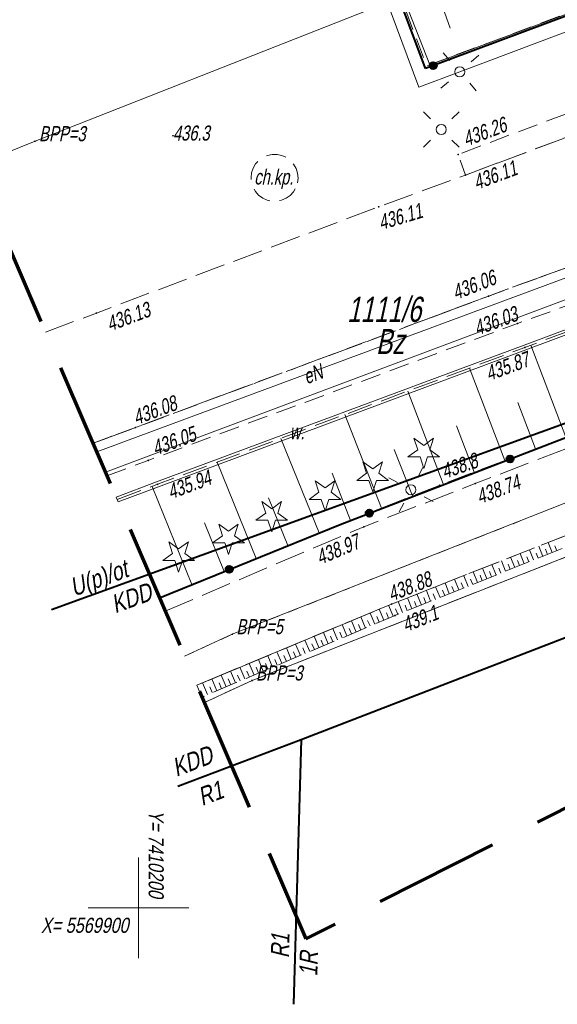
# Model space of a CAD drawing. Header units: metres. Extents: x 7408630 to 7411134, y 5569633 to 5570339.
# Tile 5 of 76: x 7410194 to 7410221, y 5569895 to 5569944. Entities that reach past the tile are written whole.
import ezdxf
from ezdxf.enums import TextEntityAlignment as Align

# ---------------------------------------------------------------- set-up
doc = ezdxf.new("R2010")
doc.units = ezdxf.units.M
doc.header["$MEASUREMENT"] = 0
for name, pattern in [('1.5_0.5', [2, 1.5, -0.5]), ('218-500', [1, 0.5, -0.5]), ('DGN Style 3', [8.758007, 6.255719, -2.502288]), ('mz1.0_0.5', [1.5, 1, -0.5]), ('mz1.25_0.5', [1.75, 1.25, -0.5])]:
    doc.linetypes.add(name, pattern=pattern)
for name, color, linetype, lineweight in [('203-Punkt załamania granicy działki nie stabilizowany', 7, 'Continuous', 0), ('210-Oznaczenie użytku', 7, 'Continuous', 0), ('211-Nr działki', 7, 'Continuous', 0), ('217-Granica konturu klasyfikcyjnego', 7, 'Continuous', 0), ('218-Granica użytku', 7, 'Continuous', 0), ('219-Linia granicy', 7, 'Continuous', 0), ('_BPP3-5', 7, 'Continuous', 0), ('_MPZP_linie zagospodarowania', 7, 'Continuous', 0), ('_Zakres', 7, 'Continuous', 0), ('chodnik (powierzchnia)', 7, 'Continuous', 0), ('chodnik (powierzchnia)-Atr17', 7, 'Continuous', 0), ('drzewo iglaste (punkt)', 7, 'Continuous', 0), ('jezdnia (powierzchnia)', 7, 'Continuous', 0), ('latarnia (punkt)', 7, 'Continuous', 0), ('latarnia na słupie lub maszcie (punkt)', 7, 'Continuous', 0), ('mapa krzyze', 7, 'Continuous', 0), ('ogrodzenie trwałe (linia)', 7, 'Continuous', 0), ('plac (powierzchnia)', 7, 'Continuous', 0), ('plac sportowy (powierzchnia)', 7, 'Continuous', 0), ('przewód elektroenergetyczny (linia)', 7, 'Continuous', 0), ('przewód elektroenergetyczny (linia)-Atr1', 7, 'Continuous', 0), ('przewód kanalizacyjny (linia)', 7, 'Continuous', 0), ('przewód wodociągowy (linia)', 7, 'Continuous', 0), ('punkt wysokościowy naturalny', 7, 'Continuous', 0), ('punkt wysokościowy naturalny-Atr2', 7, 'Continuous', 0), ('punkt wysokościowy sztuczny', 7, 'Continuous', 0), ('punkt wysokościowy sztuczny-Atr2', 7, 'Continuous', 0), ('rów melioracyjny  przydrożny (linia)', 7, 'Continuous', 0), ('rów melioracyjny  przydrożny (linia)-Atr17', 7, 'Continuous', 0), ('skarpa nieumocniona (powierzchnia)', 7, 'Continuous', 0), ('słup (punkt)', 7, 'Continuous', 0)]:
    doc.layers.add(name, color=color, linetype=linetype, lineweight=lineweight)
doc.layers.add('_MAPA', color=7, linetype='Continuous')
doc.styles.get("Standard").update_dxf_attribs({"font": 'arial.ttf'})
doc.styles.add('Style-WORKING_1250 I 0.20944', font='WORKING_1250.shx', dxfattribs={"oblique": 12})

# ---------------------------------------------------------------- blocks, each defined once
blk = doc.blocks.new('203_1')
at = {"layer": '203-Punkt załamania granicy działki nie stabilizowany', "linetype": 'Continuous', "lineweight": 13}
h = blk.add_hatch(color=96, dxfattribs=at)
edge = h.paths.add_edge_path()
edge.add_arc((0, 0), 0.45, 0, 360)
blk = doc.blocks.new('515_2')
at = {"layer": 'latarnia na słupie lub maszcie (punkt)', "color": 7, "linetype": 'Continuous', "lineweight": 13}
for p, q in [((0, 7.5), (0, 12.5)), ((7.5, 0), (12.5, 0)), ((-12.5, 0), (-7.5, 0)), ((0, -12.5), (0, -7.5))]:
    blk.add_line(p, q, dxfattribs=at)
blk = doc.blocks.new('515_1')
at = {"layer": 'latarnia na słupie lub maszcie (punkt)', "color": 7, "linetype": 'Continuous', "lineweight": 13}
for p, q in [((0, 7.5), (0, 12.5)), ((-12.5, 0), (-7.5, 0)), ((7.5, 0), (12.5, 0)), ((0, -12.5), (0, -7.5))]:
    blk.add_line(p, q, dxfattribs=at)
blk = doc.blocks.new('925_1')
at = {"layer": 'drzewo iglaste (punkt)', "color": 96, "linetype": 'Continuous', "lineweight": 13}
for p, q in [((-4.87, 6.71), (-3.01, 0.98)), ((0.01, 3.17), (-4.87, 6.71)), ((4.88, 6.7), (0.01, 3.17)), ((3.02, 0.97), (4.88, 6.7)), ((-3.01, 0.98), (-7.89, -2.56)), ((7.89, -2.57), (3.02, 0.97)), ((-7.89, -2.56), (-1.86, -2.56)), ((-1.86, -2.56), (0, -8.3)), ((0, -8.3), (1.87, -2.57)), ((1.87, -2.57), (7.89, -2.57))]:
    blk.add_line(p, q, dxfattribs=at)
blk = doc.blocks.new('510_1')
at = {"layer": 'słup (punkt)', "color": 7, "linetype": 'Continuous', "lineweight": 13}
blk.add_circle((0, 0), 2.5, dxfattribs=at)
blk = doc.blocks.new('SM01_1')
at = {"layer": 'latarnia (punkt)', "color": 7, "linetype": 'Continuous', "lineweight": 13}
for p, q in [((-5.3, 5.31), (-8.83, 8.84)), ((5.31, 5.31), (8.84, 8.84)), ((-5.3, -5.3), (-8.83, -8.83)), ((5.31, -5.3), (8.84, -8.83))]:
    blk.add_line(p, q, dxfattribs=at)
blk.add_circle((0, 0), 2.5, dxfattribs=at)
blk = doc.blocks.new('PW01_2')
at = {"layer": 'punkt wysokościowy naturalny', "linetype": 'Continuous', "lineweight": 13}
h = blk.add_hatch(color=7, dxfattribs=at)
edge = h.paths.add_edge_path()
edge.add_arc((0, 0), 0.45, 0, 360)
blk = doc.blocks.new('PW02_1')
at = {"layer": 'punkt wysokościowy sztuczny', "linetype": 'Continuous', "lineweight": 13}
h = blk.add_hatch(color=7, dxfattribs=at)
edge = h.paths.add_edge_path()
edge.add_arc((0, 0), 0.45, 0, 360)
blk = doc.blocks.new('140_2')
at = {"layer": '_BPP3-5', "linetype": 'Continuous', "lineweight": 0}
h = blk.add_hatch(color=1, dxfattribs=at)
edge = h.paths.add_edge_path()
edge.add_arc((0, 0), 0.045, 0, 360)
blk = doc.blocks.new('A$C92b4fa8d')
at = {"layer": 'ogrodzenie trwałe (linia)', "linetype": 'Continuous', "lineweight": 40}
h = blk.add_hatch(color=7, dxfattribs=at)
edge = h.paths.add_edge_path()
edge.add_arc((14.651, -8.158), 0.175, 0, 360)
h = blk.add_hatch(color=7, dxfattribs=at)
edge = h.paths.add_edge_path()
edge.add_arc((18.469, -27.701), 0.175, 0, 360)
h = blk.add_hatch(color=7, dxfattribs=at)
edge = h.paths.add_edge_path()
edge.add_arc((11.468, -30.393), 0.175, 0, 360)
h = blk.add_hatch(color=7, dxfattribs=at)
edge = h.paths.add_edge_path()
edge.add_arc((4.507, -33.184), 0.175, 0, 360)
at = {"layer": '217-Granica konturu klasyfikcyjnego', "color": 3, "linetype": '1.5_0.5', "lineweight": 13, "flags": 128}
for points in [[(52.15, -20.41), (5.64, -38.71)], [(5.64, -38.71), (3.27, -39.803)]]:
    blk.add_lwpolyline(points, dxfattribs=at)
at = {"layer": '218-Granica użytku', "color": 7, "linetype": '218-500', "lineweight": 13, "flags": 128}
for points in [[(4.66, -36.41), (51.3, -18.05)], [(52.15, -20.41), (5.64, -38.71)], [(2.283, -37.507), (4.66, -36.41)], [(5.64, -38.71), (3.27, -39.803)]]:
    blk.add_lwpolyline(points, dxfattribs=at)
at = {"layer": '219-Linia granicy', "color": 96, "linetype": 'Continuous', "lineweight": 13, "flags": 128}
for points in [[(-5.15, -11.91), (41.35, 6.4)], [(-8.187, -13.129), (-5.15, -11.91)], [(51.3, -18.05), (4.66, -36.41)], [(5.64, -38.71), (52.15, -20.41)], [(2.283, -37.507), (4.66, -36.41)], [(5.64, -38.71), (3.27, -39.803)]]:
    blk.add_lwpolyline(points, dxfattribs=at)
at = {"layer": '_MPZP_linie zagospodarowania', "color": 212, "linetype": 'Continuous', "lineweight": 40}
blk.add_line((8.079, -41.645), (7.696, -54.8), dxfattribs=at)
at = {"layer": '_MPZP_linie zagospodarowania', "color": 212, "linetype": 'Continuous', "lineweight": 40, "flags": 128}
for points in [[(281.682, 107.293), (252.277, 88.198), (194.314, 57.15), (92.266, 3.445), (83.873, -3.193), (-4.322, -35.195)], [(1.956, -43.968), (8.079, -41.645), (22.717, -35.992), (80.624, -15.39), (80.651, -20.81)]]:
    blk.add_lwpolyline(points, dxfattribs=at)
at = {"layer": '_Zakres', "color": 7, "linetype": 'DGN Style 3', "lineweight": 70, "flags": 128}
blk.add_lwpolyline([(-38.44, 57.308), (8.317, -51.554), (289.417, 90.186), (230.606, 183.118), (-38.44, 57.308)], close=True, dxfattribs=at)
at = {"layer": 'chodnik (powierzchnia)', "color": 7, "linetype": 'mz1.0_0.5', "lineweight": 13, "flags": 128}
for points in [[(27.7, -9.31), (16.26, -13.59), (15.89, -12.57), (26.92, -8.41), (41.35, -3.03), (44.03, -2.12), (55.35, 2.15), (65.45, 5.89), (74.44, 9.34), (77.42, 10.49), (80.63, 11.56), (81.8, 10.78), (65.79, 4.83), (55.66, 1.07), (44.23, -3.21), (41.57, -4.16), (27.7, -9.31)], [(7.9, -13.98), (7.93, -13.74), (7.9, -13.49), (7.83, -13.26), (7.71, -13.05), (7.55, -12.87), (7.35, -12.72), (7.13, -12.62), (6.89, -12.57), (6.65, -12.57), (6.41, -12.62), (6.18, -12.72), (5.98, -12.86), (5.82, -13.04), (5.7, -13.25), (5.62, -13.48), (5.59, -13.72), (5.62, -13.97), (5.69, -14.2), (5.81, -14.41), (5.97, -14.59), (6.17, -14.74), (6.39, -14.84), (6.63, -14.89), (6.87, -14.89), (7.11, -14.84), (7.34, -14.74), (7.54, -14.6), (7.7, -14.42), (7.82, -14.21), (7.9, -13.98)]]:
    blk.add_lwpolyline(points, close=True, dxfattribs=at)
for points in [[(-2.263, -26.923), (-0.16, -26.14), (17.4, -19.61), (18.28, -19.28), (29.93, -15.06), (36.1, -12.72), (46.23, -8.86), (48.7, -7.97), (64.01, -2.28), (83.77, 5.11), (89.97, 7.44), (90.98, 7.54), (93.49, 6.96), (75.86, 0.22), (64.51, -4.01), (49.2, -9.7), (46.8, -10.56), (36.88, -14.35), (31.14, -16.5), (18.84, -20.97), (0.48, -27.77), (-1.571, -28.533)], [(46.23, -8.86), (36.1, -12.72), (29.93, -15.06), (18.28, -19.28), (17.4, -19.61), (-0.16, -26.14), (-2.262, -26.923)]]:
    blk.add_lwpolyline(points, dxfattribs=at)
at = {"layer": 'jezdnia (powierzchnia)', "color": 7, "linetype": '1.5_0.5', "lineweight": 13, "flags": 128}
for points in [[(1.319, -35.263), (11.2, -31.07), (16.74, -28.92), (29.8, -23.93), (48.08, -17.05), (55.92, -14.23), (70.72, -8.82), (79.25, -5.84), (87.48, -3.71), (90.8, -1.95), (95.75, 0.97), (101.81, 4.35), (103.37, 5.23), (116.88, 12.44), (129.79, 19.31), (130.61, 15.46), (119.57, 9.65), (108.34, 3.48), (101.27, -0.59), (96.88, -3.46), (94.05, -6.21), (92.32, -8.95), (92.252, -9.231)], [(87.244, -11.757), (87.24, -11.63), (87.07, -9.57), (86.08, -8.79), (81.74, -9.09), (69.86, -13.23), (58.17, -17.55), (45.42, -22.25), (30.95, -27.69), (12.58, -34.91), (2.9, -38.943)], [(2.901, -38.943), (12.58, -34.91)]]:
    blk.add_lwpolyline(points, dxfattribs=at)
at = {"layer": 'mapa krzyze', "color": 7, "linetype": 'Continuous', "lineweight": 0}
for p, q in [((0, -47.5), (0, -52.5)), ((-2.5, -50), (2.5, -50))]:
    blk.add_line(p, q, dxfattribs=at)
at = {"layer": 'ogrodzenie trwałe (linia)', "color": 7, "linetype": 'Continuous', "lineweight": 40, "flags": 128}
for points in [[(61.4, 43.48), (61.99, 41.68), (67.18, 27.6), (72.48, 13.44), (14.27, -8.3)], [(14.27, -8.3), (8.88, 6.09), (3.66, 19.9), (-3.49, 38.35)], [(1.032, -34.593), (10.02, -30.95), (29.24, -23.56), (48.44, -16.28)]]:
    blk.add_lwpolyline(points, dxfattribs=at)
at = {"layer": 'ogrodzenie trwałe (linia)', "color": 7, "linetype": 'Continuous', "lineweight": 40}
for centre in [(14.651, -8.158), (18.469, -27.701), (11.468, -30.393), (4.507, -33.184)]:
    blk.add_circle(centre, 0.175, dxfattribs=at)
at = {"layer": 'plac (powierzchnia)', "color": 7, "linetype": '1.5_0.5', "lineweight": 13, "flags": 128}
blk.add_lwpolyline([(-4.636, -21.396), (-2.1, -20.45), (11.94, -15.17), (16.26, -13.59), (27.7, -9.31), (41.57, -4.16), (44.23, -3.21), (55.66, 1.07), (65.79, 4.83), (81.8, 10.78), (83.77, 5.11), (64.01, -2.28), (48.7, -7.97), (46.23, -8.86), (36.1, -12.72), (29.93, -15.06), (18.28, -19.28), (17.4, -19.61), (-0.16, -26.14), (-2.263, -26.923)], dxfattribs=at)
at = {"layer": 'plac sportowy (powierzchnia)', "color": 7, "linetype": 'mz1.0_0.5', "lineweight": 13, "flags": 128}
blk.add_lwpolyline([(3.76, 19.85), (14.32, -8.17), (72.31, 13.51), (61.78, 41.63), (3.76, 19.85)], close=True, dxfattribs=at)
at = {"layer": 'przewód elektroenergetyczny (linia)', "color": 1, "linetype": 'Continuous', "lineweight": 13, "flags": 128}
for points in [[(-2.082, -27.342), (38.39, -12.34), (86.96, 5.92), (90.9, 14.64), (93.58, 17.43), (98.39, 20.9), (107.03, 21.47), (135.1, 35.75), (141.37, 48.01), (138.07, 58.79), (135.97, 61.24)], [(3.1, 19.89), (13.93, -9.22), (15.97, -8.46), (44.32, 2.23), (70.99, 12.36), (73.12, 13.17), (62.18, 42.04), (34.15, 31.52), (30.11, 42.28), (37.15, 44.91)]]:
    blk.add_lwpolyline(points, dxfattribs=at)
at = {"layer": 'przewód kanalizacyjny (linia)', "color": 36, "linetype": 'Continuous', "lineweight": 13, "flags": 128}
blk.add_lwpolyline([(6.18, 19.98), (15.5, -6.29)], dxfattribs=at)
at = {"layer": 'przewód wodociągowy (linia)', "color": 5, "linetype": 'Continuous', "lineweight": 13, "flags": 128}
blk.add_lwpolyline([(-1.649, -28.351), (38.72, -13.23), (39.39, -15.42), (39.53, -16.18)], dxfattribs=at)
at = {"layer": 'rów melioracyjny  przydrożny (linia)', "color": 0, "linetype": 'Continuous', "lineweight": 13}
blk.add_line((-1.022, -29.826), (-1.11, -29.592), dxfattribs=at)
at = {"layer": 'rów melioracyjny  przydrożny (linia)', "color": 0, "linetype": 'Continuous', "lineweight": 13, "flags": 128}
for points in [[(-1.11, -29.592), (0.896, -28.843), (19.166, -22.043), (31.016, -17.623)], [(-1.022, -29.826), (0.984, -29.077), (19.254, -22.277), (31.104, -17.857)]]:
    blk.add_lwpolyline(points, dxfattribs=at)
at = {"layer": 'skarpa nieumocniona (powierzchnia)', "color": 7, "linetype": 'Continuous', "lineweight": 13}
for p, q in [((19.64, -32.72), (19.44, -32.22)), ((20.1, -32.54), (19.9, -32.03)), ((20.34, -32.44), (20.24, -32.19)), ((20.57, -32.35), (20.37, -31.85)), ((20.8, -32.26), (20.7, -32.01)), ((18.24, -33.28), (18.04, -32.77)), ((18.71, -33.09), (18.5, -32.58)), ((18.94, -33), (18.84, -32.75)), ((19.17, -32.91), (18.97, -32.4)), ((19.41, -32.81), (19.3, -32.56)), ((19.87, -32.63), (19.77, -32.38)), ((17.31, -33.65), (17.1, -33.13)), ((17.78, -33.47), (17.57, -32.95)), ((18.01, -33.37), (17.91, -33.12)), ((18.48, -33.19), (18.37, -32.93)), ((15.92, -34.21), (15.71, -33.68)), ((16.38, -34.03), (16.17, -33.5)), ((16.62, -33.93), (16.51, -33.67)), ((16.85, -33.84), (16.64, -33.31)), ((17.08, -33.75), (16.98, -33.48)), ((17.55, -33.56), (17.44, -33.3)), ((14.52, -34.77), (14.31, -34.23)), ((14.99, -34.58), (14.77, -34.05)), ((15.22, -34.49), (15.11, -34.22)), ((15.45, -34.4), (15.24, -33.86)), ((15.69, -34.3), (15.58, -34.04)), ((16.15, -34.12), (16.04, -33.85)), ((13.59, -35.14), (13.37, -34.6)), ((14.06, -34.96), (13.84, -34.41)), ((14.29, -34.86), (14.18, -34.59)), ((14.76, -34.68), (14.65, -34.41)), ((12.2, -35.71), (11.97, -35.16)), ((12.66, -35.52), (12.43, -34.97)), ((12.89, -35.42), (12.78, -35.15)), ((13.13, -35.33), (12.91, -34.78)), ((13.36, -35.24), (13.25, -34.96)), ((13.82, -35.05), (13.72, -34.78)), ((11.28, -36.1), (11.05, -35.55)), ((11.74, -35.91), (11.51, -35.36)), ((11.97, -35.81), (11.85, -35.53)), ((12.43, -35.61), (12.32, -35.34)), ((9.89, -36.69), (9.66, -36.13)), ((10.35, -36.49), (10.12, -35.93)), ((10.59, -36.39), (10.47, -36.12)), ((10.82, -36.3), (10.58, -35.74)), ((11.05, -36.2), (10.93, -35.92)), ((11.51, -36), (11.39, -35.73)), ((8.97, -37.07), (8.73, -36.51)), ((9.43, -36.88), (9.2, -36.32)), ((9.66, -36.78), (9.54, -36.5)), ((10.12, -36.59), (10.01, -36.31)), ((7.59, -37.66), (7.35, -37.09)), ((8.05, -37.46), (7.81, -36.9)), ((8.28, -37.37), (8.16, -37.08)), ((8.51, -37.27), (8.27, -36.71)), ((8.74, -37.17), (8.62, -36.89)), ((9.2, -36.98), (9.08, -36.7)), ((6.2, -38.24), (5.96, -37.67)), ((6.66, -38.05), (6.42, -37.48)), ((6.89, -37.95), (6.77, -37.67)), ((7.12, -37.85), (6.88, -37.28)), ((7.35, -37.76), (7.23, -37.47)), ((7.82, -37.56), (7.7, -37.28)), ((5.28, -38.63), (5.03, -38.05)), ((5.74, -38.44), (5.5, -37.86)), ((5.97, -38.34), (5.85, -38.05)), ((6.43, -38.15), (6.31, -37.86)), ((3.89, -39.22), (3.65, -38.63)), ((4.35, -39.02), (4.11, -38.44)), ((4.58, -38.93), (4.46, -38.63)), ((4.82, -38.83), (4.57, -38.25)), ((5.05, -38.73), (4.92, -38.44)), ((5.51, -38.54), (5.39, -38.25)), ((3.43, -39.41), (3.18, -38.83)), ((3.66, -39.31), (3.54, -39.02)), ((4.12, -39.12), (4, -38.83)), ((3.2, -39.51), (3.08, -39.22))]:
    blk.add_line(p, q, dxfattribs=at)
at = {"layer": 'skarpa nieumocniona (powierzchnia)', "color": 7, "linetype": 'mz1.25_0.5', "lineweight": 13, "flags": 128}
blk.add_lwpolyline([(-1.066, -29.709), (0.94, -28.96), (19.21, -22.16), (31.06, -17.74), (32.59, -20.35), (38.26, -18.13), (37.91, -15.22), (47.26, -11.74), (51.99, -9.99), (62.21, -6.15), (66.08, -7.9), (77.39, -3.76), (79.71, 0.29), (92.57, 5), (96.72, 5.77), (99.78, 4.45), (98.29, 4.37), (96.92, 5.03), (93.1, 3.42), (82.1, -3.46), (80.23, -4.18), (70.41, -7.92), (55.72, -13.52), (48.44, -16.28), (41.37, -19.03), (29.24, -23.56), (14.97, -29.01), (10.02, -30.95), (1.032, -34.593)], dxfattribs=at)
blk.add_lwpolyline([(45.61, -22.84), (31.18, -28.1), (12.75, -35.48), (3.15, -39.53), (2.9, -38.94), (12.58, -34.91), (30.95, -27.69), (45.42, -22.25), (45.61, -22.84)], close=True, dxfattribs=at)
at = {"layer": 'skarpa nieumocniona (powierzchnia)', "color": 7, "linetype": 'Continuous', "lineweight": 13, "flags": 128}
for points in [[(21.25, -26.61), (19.51, -22.05)], [(18.21, -27.77), (16.46, -23.18)], [(15.15, -28.94), (13.39, -24.33)], [(19.73, -27.19), (18.86, -24.9)], [(12.08, -30.14), (10.26, -25.49)], [(16.68, -28.36), (15.8, -26.06)], [(8.98, -31.37), (7.08, -26.68)], [(13.62, -29.54), (12.71, -27.23)], [(5.84, -32.64), (3.9, -27.86)], [(10.53, -30.75), (9.62, -28.41)], [(2.65, -33.94), (0.67, -29.06)], [(7.42, -32), (6.46, -29.63)], [(4.25, -33.29), (3.28, -30.87)]]:
    blk.add_lwpolyline(points, dxfattribs=at)
at = {"layer": '203-Punkt załamania granicy działki nie stabilizowany', "color": 96, "linetype": 'Continuous', "lineweight": 13, "xscale": 0.1, "yscale": 0.1, "zscale": 0.1}
for p in [(-5.15, -11.91), (4.66, -36.41), (5.64, -38.71)]:
    blk.add_blockref('203_1', p, dxfattribs=at)
at = {"layer": '_BPP3-5', "color": 1, "linetype": 'Continuous', "lineweight": 0}
for p in [(-5.15, -11.91), (4.66, -36.41), (5.64, -38.71)]:
    blk.add_blockref('140_2', p, dxfattribs=at)
at = {"layer": 'drzewo iglaste (punkt)', "color": 96, "linetype": 'Continuous', "lineweight": 13, "xscale": 0.1, "yscale": 0.1, "zscale": 0.1}
for p in [(14.18, -27.34), (11.64, -28.51), (9.27, -29.45), (6.62, -30.49), (4.47, -31.61), (1.99, -32.49)]:
    blk.add_blockref('925_1', p, dxfattribs=at)
at = {"layer": 'latarnia (punkt)', "color": 7, "linetype": 'Continuous', "lineweight": 13, "xscale": 0.1, "yscale": 0.1, "zscale": 0.1}
blk.add_blockref('SM01_1', (15.05, -11.33), dxfattribs=at)
at = {"layer": 'latarnia na słupie lub maszcie (punkt)', "color": 7, "linetype": 'Continuous', "lineweight": 13, "xscale": 0.1, "yscale": 0.1, "zscale": 0.1}
for name, p, rotation in [('515_2', (15.97, -8.46), 311.055), ('515_1', (13.54, -29.23), 331.774)]:
    blk.add_blockref(name, p, dxfattribs=dict(at, rotation=rotation))
at = {"layer": 'punkt wysokościowy naturalny', "color": 7, "linetype": 'Continuous', "lineweight": 13, "xscale": 0.1, "yscale": 0.1, "zscale": 0.1}
for p in [(1.71, -11.64), (14.97, -29.01), (12.75, -35.48)]:
    blk.add_blockref('PW01_2', p, dxfattribs=at)
at = {"layer": 'punkt wysokościowy sztuczny', "color": 7, "linetype": 'Continuous', "lineweight": 13, "xscale": 0.1, "yscale": 0.1, "zscale": 0.1}
for p in [(15.89, -12.57), (16.26, -13.59), (11.94, -15.17), (17.4, -19.61), (-2.1, -20.45), (18.84, -20.97), (19.21, -22.16), (-0.16, -26.14), (0.48, -27.77), (0.94, -28.96), (16.74, -28.92), (11.2, -31.07), (12.58, -34.91)]:
    blk.add_blockref('PW02_1', p, dxfattribs=at)
at = {"layer": 'słup (punkt)', "color": 7, "linetype": 'Continuous', "lineweight": 13, "xscale": 0.1, "yscale": 0.1, "zscale": 0.1}
for p in [(15.97, -8.46), (13.54, -29.23)]:
    blk.add_blockref('510_1', p, dxfattribs=at)
at = {"layer": '210-Oznaczenie użytku', "color": 7, "linetype": 'Continuous', "lineweight": 13, "insert": (11.804, -22.491), "char_height": 1.25, "attachment_point": 7, "line_spacing_factor": 0.6}
blk.add_mtext('\\FWORKING_1250;\\Q12;\\H1x;\\W0.72;Bz', dxfattribs=at)
at = {"layer": '211-Nr działki', "color": 96, "linetype": 'Continuous', "lineweight": 13, "insert": (10.37, -20.907), "char_height": 1.25, "attachment_point": 7, "line_spacing_factor": 0.6}
blk.add_mtext('\\FWORKING_1250;\\Q12;\\H1x;\\W0.72;1111/6', dxfattribs=at)
at = {"layer": '_BPP3-5', "color": 1, "linetype": 'Continuous', "lineweight": 13, "style": 'Style-WORKING_1250 I 0.20944', "oblique": 12, "width": 0.733333}
for s, p in [(' BPP=3', (-5.15, -11.91)), (' BPP=5', (4.66, -36.41)), (' BPP=3', (5.64, -38.71))]:
    blk.add_text(s, height=0.75, dxfattribs=at).set_placement(p)
at = {"layer": '_MPZP_linie zagospodarowania', "color": 212, "linetype": 'Continuous', "lineweight": 13, "style": 'Style-WORKING_1250 I 0.20944', "oblique": 12, "width": 0.8}
for s, rotation, p in [('U(p)/ot', 19.9439, (-1.984, -33.616)), ('KDD', 19.9439, (-0.359, -34.609)), ('KDD', 20.7768, (2.671, -42.718)), ('R1', 20.7768, (3.573, -44.312)), ('R1', 88.3346, (7.04, -51.887)), ('1R', 88.3346, (8.453, -52.79))]:
    blk.add_text(s, height=0.9, rotation=rotation, dxfattribs=at).set_placement(p, align=Align.MIDDLE_CENTER)
at = {"layer": 'chodnik (powierzchnia)-Atr17', "color": 7, "lineweight": 13, "insert": (5.75, -14.29), "char_height": 0.75, "attachment_point": 7, "line_spacing_factor": 0.6}
blk.add_mtext('\\FWORKING_1250;\\Q12;\\H1x;\\W0.725;ch.kp.', dxfattribs=at)
at = {"layer": 'mapa krzyze', "color": 7, "linetype": 'Continuous', "lineweight": 0, "style": 'Style-WORKING_1250 I 0.20944', "oblique": 12, "width": 0.8}
blk.add_text('Y= 7410200', height=0.75, rotation=270, dxfattribs=at).set_placement((1.25, -49.5), align=Align.TOP_RIGHT)
blk.add_text('X= 5569900', height=0.75, dxfattribs=at).set_placement((-0.5, -51.25), align=Align.RIGHT)
at = {"layer": 'przewód elektroenergetyczny (linia)-Atr1', "color": 1, "lineweight": 13, "insert": (8.233, -23.647), "char_height": 0.75, "attachment_point": 4, "rotation": 20.338, "line_spacing_factor": 0.6}
blk.add_mtext('\\FWORKING_1250;\\Q12;\\H1x;\\W0.725;eN', dxfattribs=at)
at = {"layer": 'punkt wysokościowy naturalny-Atr2', "color": 7, "lineweight": 13, "insert": (1.71, -11.89), "char_height": 0.75, "attachment_point": 7, "line_spacing_factor": 0.6}
blk.add_mtext('\\FWORKING_1250;\\Q12;\\H1x;\\W0.725;436.3', dxfattribs=at)
at = {"layer": 'punkt wysokościowy naturalny-Atr2', "color": 7, "lineweight": 13, "char_height": 0.75, "attachment_point": 1, "line_spacing_factor": 0.6}
for s, insert, rotation in [('\\FWORKING_1250;\\Q12;\\H1x;\\W0.725;438.8', (14.97, -27.99), 19.33), ('\\FWORKING_1250;\\Q12;\\H1x;\\W0.725;439.1', (13.01, -35.62), 21.823)]:
    blk.add_mtext(s, dxfattribs=dict(at, insert=insert, rotation=rotation))
at = {"layer": 'punkt wysokościowy sztuczny-Atr2', "color": 7, "lineweight": 13, "char_height": 0.75, "attachment_point": 1, "line_spacing_factor": 0.6}
for s, insert, rotation in [('\\FWORKING_1250;\\Q12;\\H1x;\\W0.725;436.26', (16.03, -11.48), 20.664), ('\\FWORKING_1250;\\Q12;\\H1x;\\W0.725;436.11', (16.55, -13.63), 20.512), ('\\FWORKING_1250;\\Q12;\\H1x;\\W0.725;436.11', (11.84, -15.61), 16.623), ('\\FWORKING_1250;\\Q12;\\H1x;\\W0.725;436.06', (15.5, -19.11), 21.584), ('\\FWORKING_1250;\\Q12;\\H1x;\\W0.725;436.13', (-1.69, -20.67), 20.609), ('\\FWORKING_1250;\\Q12;\\H1x;\\W0.725;436.03', (16.58, -20.87), 20.323), ('\\FWORKING_1250;\\Q12;\\H1x;\\W0.725;435.87', (17.16, -23.13), 20.414), ('\\FWORKING_1250;\\Q12;\\H1x;\\W0.725;436.08', (-0.37, -25.31), 20.398), ('\\FWORKING_1250;\\Q12;\\H1x;\\W0.725;436.05', (0.58, -26.84), 20.323), ('\\FWORKING_1250;\\Q12;\\H1x;\\W0.725;435.94', (1.34, -29.01), 20.414), ('\\FWORKING_1250;\\Q12;\\H1x;\\W0.725;438.74', (16.7, -29.25), 20.79), ('\\FWORKING_1250;\\Q12;\\H1x;\\W0.725;438.97', (8.73, -32.28), 22.992), ('\\FWORKING_1250;\\Q12;\\H1x;\\W0.725;438.88', (12.3, -34.09), 21.456)]:
    blk.add_mtext(s, dxfattribs=dict(at, insert=insert, rotation=rotation))
at = {"layer": 'rów melioracyjny  przydrożny (linia)-Atr17', "color": 7, "linetype": 'Continuous', "lineweight": 13, "style": 'Style-WORKING_1250 I 0.20944', "oblique": 12, "width": 0.725}
blk.add_text('w.', height=0.75, dxfattribs=at).set_placement((7.52, -26.72))

msp = doc.modelspace()

# ---------------------------------------------------------------- block references
at = {"layer": '_MAPA'}
msp.add_blockref('A$C92b4fa8d', (7410200, 5569950), dxfattribs=at)

# ---------------------------------------------------------------- next in the draw order: linework, layer by layer
at = {"layer": '219-Linia granicy'}
msp.add_lwpolyline([(7410214.48306, 5569941.89096), (7410272.48, 5569963.44), (7410255.19477, 5570009.92043), (7410196.06459, 5569988.78586)], close=True, dxfattribs=at)

doc.saveas('drawing.dxf')
